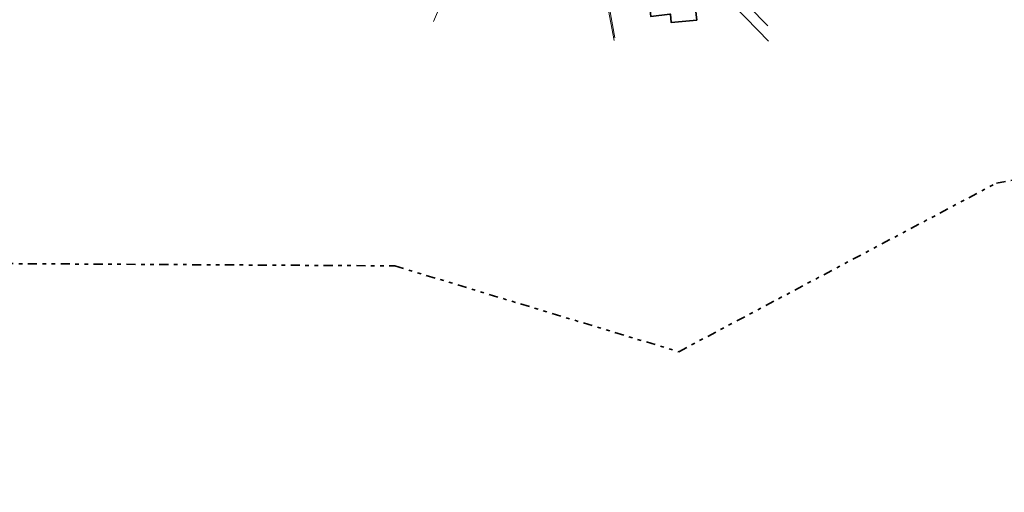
# Model space of a CAD drawing. Header units: metres. Extents: x 169249 to 194689, y 406250 to 412203.
# Tile 18 of 26: x 172905 to 173175, y 406250 to 406380. Entities that reach past the tile are written whole.
import ezdxf

# ---------------------------------------------------------------- set-up
doc = ezdxf.new("R2010")
doc.units = ezdxf.units.M
doc.linetypes.add('AL-TEKENBLADGRENS', pattern=[11.5, 2.5, -1.5, 1, -1.5, 1, -1.5, 2.5])
for name, color, linetype, lineweight in [('B-WE-GR-HAAG-G', 90, 'GR-HAAG1', 13), ('B-WE-OG-TOPOGRAFIE_BEBOUWING-G', 1, 'Continuous', 35), ('B-WE-OG-TOPOGRAFIE_WEG_VERHARD-G', 252, 'Continuous', 18), ('X-XX-AL-TEKENBLADGRENS-G', 7, 'AL-TEKENBLADGRENS', 35)]:
    doc.layers.add(name, color=color, linetype=linetype, lineweight=lineweight)
doc.linetypes.add('GR-HAAG1', pattern='A,6,[176,NLCS.SHX,S=0.125,R=0,X=0,Y=0],-2', length=8)

msp = doc.modelspace()

# ---------------------------------------------------------------- linework, layer by layer
at = {"layer": 'B-WE-GR-HAAG-G'}
for points in [[(173063.85, 406400.37, 17.64), (173063.89, 406400.17, 17.64), (173068.47, 406374.72, 17.73)], [(173088.1, 406396.81, 17.58), (173090.3, 406394.76, 17.6), (173097.22, 406387.58, 17.57), (173107.59, 406376.8, 17.54), (173110.54, 406373.74, 17.52)]]:
    msp.add_polyline3d(points, dxfattribs=at)
at = {"layer": 'B-WE-OG-TOPOGRAFIE_BEBOUWING-G'}
msp.add_polyline3d([(173077.56, 406388.52, 20.77), (173082.84, 406388.77, 20.73), (173084.05, 406388.55, 20.79), (173084.78, 406388.4, 20.79), (173085.02, 406388.36, 20.79), (173087.18, 406388.03, 20.8), (173088.5, 406387.86, 20.81), (173089.96, 406387.9, 20.81), (173090.29, 406384.91, 20.8), (173090.89, 406379.55, 20.77), (173083.9, 406378.89, 20.82), (173083.7, 406381.16, 20.81), (173083.52, 406381.14, 20.81), (173078.29, 406380.56, 20.82), (173078.14, 406382.16, 20.81), (173077.56, 406388.52, 20.77)], dxfattribs=at)
at = {"layer": 'B-WE-OG-TOPOGRAFIE_WEG_VERHARD-G'}
for points in [[(173068.31, 406373.94, 17.73), (173063.36, 406400.18, 17.71), (173063.36, 406400.18, 17.71), (173063.34, 406401.3, 17.68), (173063.57, 406401.96, 17.66), (173064.12, 406402.7, 17.64), (173064.91, 406403.46, 17.62), (173065.32, 406403.72, 17.61), (173065.46, 406404.04, 17.52)], [(173110.32, 406377.96, 17.43), (173099.82, 406388.77, 17.42), (173091.34, 406397.64, 17.41), (173090.7, 406398.21, 17.39), (173090.34, 406398.55, 17.38), (173089.88, 406398.75, 17.37), (173086.47, 406400.19, 17.39), (173084.93, 406400.57, 17.39), (173081.82, 406401.32, 17.41), (173076.9, 406402.51, 17.43), (173065.46, 406404.04, 17.52)], [(173015.18, 406398.16, 17.59), (173015.19, 406398.15, 17.59), (173015.62, 406396.65, 17.6), (173019.91, 406381.72, 17.69), (173018.81, 406379.14, 17.74)]]:
    msp.add_polyline3d(points, dxfattribs=at)
at = {"layer": 'X-XX-AL-TEKENBLADGRENS-G'}
msp.add_polyline3d([(172008.52, 406498.94, 0), (172285.68, 406442.73, 0), (172349.92, 406401.89, 0), (172415.92, 406407.57, 0), (172655.66, 406314.28, 0), (173008.18, 406312.24, 0), (173085.94, 406288.71, 0), (173173.02, 406334.93, 0), (173800.08, 406442.48, 0), (173862.22, 406409.53, 0), (173973.85, 406434.4, 0), (174008.96, 406476.81, 0), (174282.29, 406508.84, 0), (174371.63, 406500.36, 0), (174741.18, 406371.98, 0), (175233.18, 406250.22, 0), (175476.52, 406256.32, 0), (176494.22, 406305.5, 0)], dxfattribs=at)

doc.saveas('drawing.dxf')
